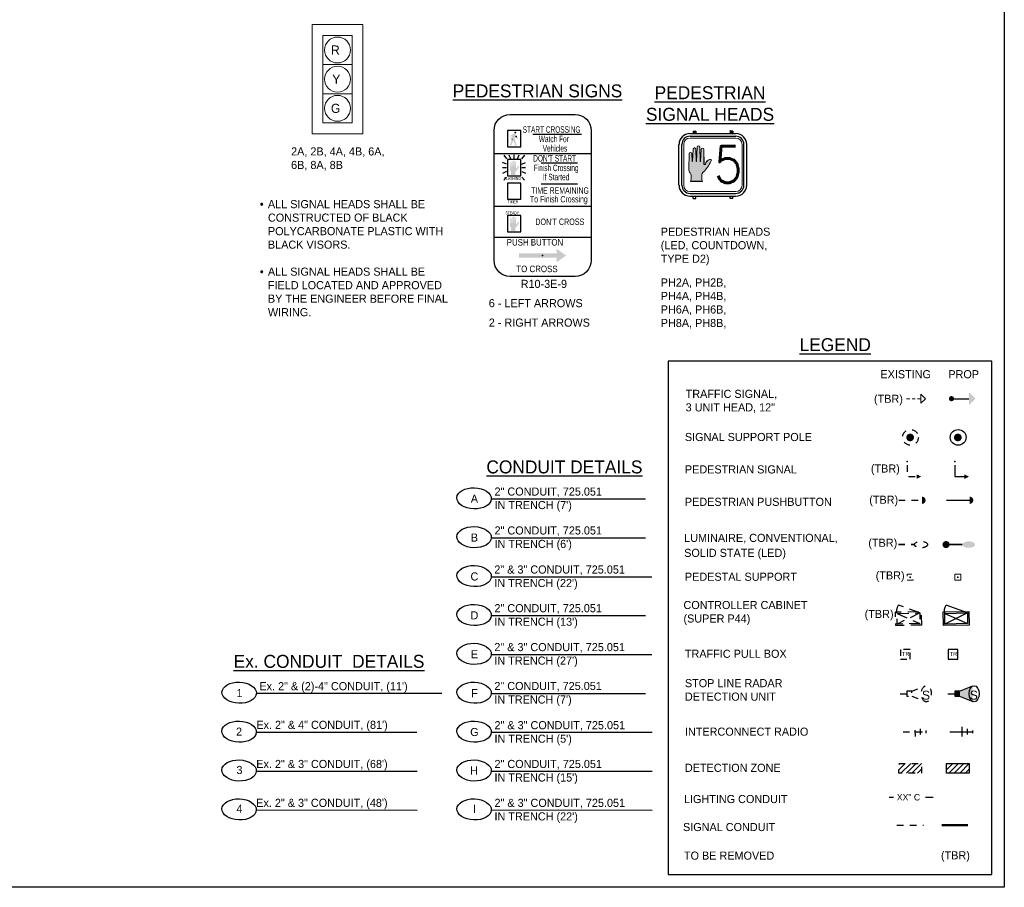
# Model space of a CAD drawing. Header units: feet. Extents: x -492 to 323056, y -198 to 581286.
# Tile 2 of 29: x 47 to 63, y -138 to -125. Entities that reach past the tile are written whole.
import ezdxf
from ezdxf.enums import TextEntityAlignment as Align

# ---------------------------------------------------------------- set-up
doc = ezdxf.new("R2010")
doc.units = ezdxf.units.FT
doc.header["$MEASUREMENT"] = 0
for name, pattern in [('conduitpr', [0]), ('F', [0.15, 0.1, -0.05]), ('OhDOT_USTN2', [0.11, 0.069, -0.041]), ('OhDOT_USTN3', [0.22, 0.165, -0.055]), ('OhDOT_USTN5', [0.11, 0.055, -0.055])]:
    doc.linetypes.add(name, pattern=pattern)
doc.layers.add('COLUMNS', color=6, linetype='Continuous', plot=False)
for name, color, linetype in [('LT_P_Luminaires', 2, 'Continuous'), ('LT_X_Luminaires', 2, 'Continuous'), ('SG_P_Detection', 24, 'Continuous'), ('SG_P_Heads', 2, 'Continuous'), ('SG_P_Interconnect_Cable', 7, 'interconnectpr'), ('SG_P_Poles', 4, 'Continuous'), ('SG_P_PullBox', 1, 'Continuous'), ('SG_X_Conduit', 232, 'OhDOT_USTN5'), ('SG_X_Controllers', 230, 'OhDOT_USTN3'), ('SG_X_Detection', 24, 'OhDOT_USTN2'), ('SG_X_Heads', 230, 'Continuous'), ('SG_X_Interconnect_Cable', 7, 'interconnectex'), ('SG_X_Poles', 230, 'Continuous'), ('SG_X_PullBox', 230, 'Continuous'), ('SH_Data', 7, 'Continuous'), ('ST_Details', 4, 'Continuous'), ('TEXT', 7, 'Continuous'), ('TEXT-DED', 10, 'Continuous')]:
    doc.layers.add(name, color=color, linetype=linetype)
doc.layers.add('SG_P_Heads (Construction)', color=2, linetype='Continuous', lineweight=13)
doc.styles.add('Font 70-Title', font='STANDARD.shx', dxfattribs={"height": 0.2})
doc.styles.add('Slanted', font='font31.shx', dxfattribs={"height": 0.14})
doc.styles.add('Slanted-Normal', font='font31.shx', dxfattribs={"height": 0.14})
doc.styles.add('Slanted-Normal LS 0.50', font='ISO_FONTRIGHT.shx', dxfattribs={"height": 0.14})
doc.styles.get("Standard").update_dxf_attribs({"font": 'font31.shx'})
doc.styles.add('Straight-Normal', font='font30.shx', dxfattribs={"height": 0.14})
doc.styles.add('Style-ISO_FONTLEFT', font='ISO_FONTLEFT.shx')
doc.linetypes.add('interconnectex', pattern='A,0.1,-0.15,0.1,-0.15,0.1,-0.05,["TR",Straight-Normal,S=1,R=0,X=0,Y=-0.06],-0.25,0.1,-0.15,0.1,-0.15', length=1.4)
doc.linetypes.add('interconnectpr', pattern='A,1.95,-0.05,["TR",Slanted,S=1,R=0,X=0,Y=-0.06],-0.25,1.95', length=4.2)

# ---------------------------------------------------------------- blocks, each defined once
blk = doc.blocks.new('HAND')
at = {"color": 4, "linetype": 'Continuous', "lineweight": 0, "flags": 128}
blk.add_lwpolyline([(0.0327, -0.0008), (-0.0313, -0.0008), (-0.0313, -0.0008, 0.132671), (-0.0271, 0.0154), (-0.0271, 0.0154), (-0.0271, 0.0308), (-0.0271, 0.0308, 0.167102), (-0.032, 0.0432), (-0.032, 0.0432, -0.191036), (-0.0387, 0.0626), (-0.0387, 0.0626), (-0.0372, 0.143), (-0.0372, 0.143, -1), (-0.0227, 0.143), (-0.0227, 0.143), (-0.0215, 0.105), (-0.0215, 0.105, 1.105459), (-0.0196, 0.1047), (-0.0197, 0.1045), (-0.0167, 0.1665), (-0.0167, 0.1665, -1), (-0.0022, 0.1665), (-0.0022, 0.1665), (-0.0014, 0.105), (-0.0014, 0.105, 1.105459), (0.0005, 0.1047), (0.0004, 0.1045), (0.004, 0.1776), (0.004, 0.1776, -1), (0.0186, 0.1776), (0.0186, 0.1776), (0.0199, 0.105), (0.0199, 0.105, 1.105459), (0.0218, 0.1047), (0.0218, 0.1045), (0.0247, 0.1659), (0.0247, 0.1659, -1), (0.0392, 0.1659), (0.0392, 0.1659), (0.0402, 0.0888), (0.0402, 0.0888, 0.624418), (0.0477, 0.089), (0.0477, 0.089, -0.280315), (0.0689, 0.113, -0.24028), (0.0796, 0.1117, -0.08382), (0.0424, 0.0526, 0.10317), (0.0284, 0.0364), (0.0284, 0.0364), (0.0284, 0.0154), (0.0284, 0.0154, 0.132671), (0.0327, -0.0008), (0.0327, -0.0008)], format="xyb", close=True, dxfattribs=at)
blk = doc.blocks.new('*U1059')
at = {"layer": 'SH_Data'}
h = blk.add_hatch(color=256, dxfattribs=at)
edge = h.paths.add_edge_path()
edge.add_arc((-0.194, 0.051), 0.00278, 167.1401, 347.1404, ccw=False)
edge.add_line((-0.197, 0.051), (-0.201, 0.265))
edge.add_arc((-0.222, 0.265), 0.0214, 0, 180)
edge.add_line((-0.244, 0.265), (-0.254, 0.051))
edge.add_line((-0.254, 0.051), (-0.254, 0.051))
edge.add_arc((-0.257, 0.051), 0.00278, 351.0096, 358.6099, ccw=False)
edge.add_line((-0.254, 0.05), (-0.254, 0.05))
edge.add_line((-0.254, 0.05), (-0.254, 0.05))
edge.add_arc((-0.257, 0.051), 0.00278, 167.1401, 346.5951, ccw=False)
edge.add_line((-0.26, 0.051), (-0.262, 0.233))
edge.add_line((-0.262, 0.233), (-0.262, 0.233))
edge.add_arc((-0.283, 0.233), 0.0214, 360, 540)
edge.add_line((-0.305, 0.233), (-0.314, 0.051))
edge.add_line((-0.314, 0.051), (-0.314, 0.051))
edge.add_arc((-0.316, 0.051), 0.00278, 347.3062, 358.6099, ccw=False)
edge.add_line((-0.314, 0.05), (-0.314, 0.05))
edge.add_line((-0.314, 0.05), (-0.314, 0.05))
edge.add_arc((-0.316, 0.051), 0.00278, 167.1401, 346.8691, ccw=False)
edge.add_line((-0.319, 0.051), (-0.323, 0.164))
edge.add_line((-0.323, 0.164), (-0.323, 0.164))
edge.add_arc((-0.344, 0.164), 0.0214, 360, 540)
edge.add_line((-0.365, 0.164), (-0.37, -0.074))
edge.add_arc((-0.288, -0.077), 0.082, 177.3964, 220.6574)
edge.add_line((-0.35, -0.131), (-0.35, -0.131))
edge.add_arc((-0.396, -0.17), 0.0604, 2.7749, 40.7212, ccw=False)
edge.add_line((-0.335, -0.167), (-0.335, -0.213))
edge.add_arc((-0.43, -0.213), 0.0949, -29.7113, 0.5181, ccw=False)
edge.add_line((-0.348, -0.26), (-0.159, -0.26))
edge.add_arc((-0.077, -0.213), 0.0949, 179.4819, 209.7113, ccw=False)
edge.add_line((-0.172, -0.213), (-0.172, -0.151))
edge.add_arc((-0.037, -0.225), 0.154, 127.5194, 151.0809, ccw=False)
edge.add_arc((-0.592, 0.309), 0.618, 318.2058, 337.3712)
edge.add_arc((-0.041, 0.042), 0.0351, 56.229, 110.2726)
edge.add_arc((-0.026, -0.012), 0.0908, 107.2466, 169.8826)
edge.add_line((-0.115, 0.004), (-0.115, 0.004))
edge.add_arc((-0.126, 0.009), 0.0122, 208.0703, 335.996, ccw=False)
edge.add_line((-0.137, 0.004), (-0.14, 0.231))
edge.add_arc((-0.161, 0.231), 0.0214, 0, 180)
edge.add_line((-0.183, 0.231), (-0.191, 0.051))
edge.add_line((-0.191, 0.051), (-0.191, 0.051))
edge.add_arc((-0.194, 0.051), 0.00278, 349.4624, 358.6099, ccw=False)
edge.add_line((-0.191, 0.05), (-0.191, 0.05))
edge.add_line((-0.191, 0.05), (-0.191, 0.05))
for p, q in [((-0.355, 0.477), (-0.307, 0.477)), ((-0.294, 0.49), (-0.311, 0.474)), ((-0.311, 0.474), (-0.309, 0.472)), ((-0.292, 0.488), (-0.309, 0.472)), ((-0.306, 0.515), (-0.306, 0.478)), ((-0.306, 0.515), (-0.269, 0.515)), ((-0.304, 0.477), (0.303, 0.477)), ((-0.28, 0.504), (-0.264, 0.521)), ((-0.278, 0.502), (-0.262, 0.519)), ((-0.266, 0.514), (-0.266, 0.477)), ((-0.262, 0.519), (-0.264, 0.521)), ((0.264, 0.521), (0.262, 0.519)), ((0.278, 0.502), (0.262, 0.519)), ((0.28, 0.504), (0.264, 0.521)), ((0.266, 0.514), (0.266, 0.477)), ((0.306, 0.515), (0.269, 0.515)), ((0.292, 0.488), (0.309, 0.472)), ((0.294, 0.49), (0.311, 0.474)), ((0.306, 0.515), (0.306, 0.478)), ((0.307, 0.477), (0.355, 0.477)), ((0.311, 0.474), (0.309, 0.472)), ((-0.524, -0.32), (-0.524, 0.309)), ((-0.478, -0.32), (-0.478, 0.309)), ((-0.352, 0.435), (0.352, 0.435)), ((0.478, -0.32), (0.478, 0.309)), ((0.524, -0.32), (0.524, 0.309)), ((-0.352, -0.446), (0.352, -0.446)), ((-0.355, -0.488), (0.355, -0.488)), ((-0.306, -0.526), (-0.306, -0.488)), ((-0.306, -0.526), (-0.266, -0.526)), ((-0.266, -0.526), (-0.266, -0.488)), ((0.266, -0.526), (0.266, -0.488)), ((0.306, -0.526), (0.266, -0.526)), ((0.306, -0.526), (0.306, -0.488))]:
    blk.add_line(p, q, dxfattribs=at)
at = {"layer": 'SH_Data', "lineweight": 0}
for p, q in [((-0.451, 0.012), (-0.451, 0.309)), ((-0.352, 0.408), (0.352, 0.408)), ((0.451, 0.012), (0.451, 0.309)), ((-0.451, -0.32), (-0.451, 0.012)), ((0.451, -0.32), (0.451, 0.012)), ((-0.352, -0.419), (0.352, -0.419))]:
    blk.add_line(p, q, dxfattribs=at)
at = {"layer": 'SH_Data', "lineweight": 0, "flags": 128}
blk.add_lwpolyline([(-0.191, 0.05, -1.000003), (-0.197, 0.051), (-0.201, 0.265, 1), (-0.244, 0.265), (-0.254, 0.051), (-0.254, 0.051, -0.033175), (-0.254, 0.05), (-0.254, 0.05), (-0.254, 0.05, -0.995255), (-0.26, 0.051), (-0.262, 0.233), (-0.262, 0.233, 1), (-0.305, 0.233), (-0.314, 0.051), (-0.314, 0.051, -0.049362), (-0.314, 0.05), (-0.314, 0.05), (-0.314, 0.05, -0.997638), (-0.319, 0.051), (-0.323, 0.164), (-0.323, 0.164, 1), (-0.365, 0.164), (-0.37, -0.074, 0.191036), (-0.35, -0.131), (-0.35, -0.131, -0.167102), (-0.335, -0.167), (-0.335, -0.213, -0.132671), (-0.348, -0.26), (-0.159, -0.26, -0.132671), (-0.172, -0.213), (-0.172, -0.151, -0.10317), (-0.131, -0.103, 0.08382), (-0.021, 0.071, 0.24028), (-0.053, 0.075, 0.280315), (-0.115, 0.004), (-0.115, 0.004, -0.624418), (-0.137, 0.004), (-0.14, 0.231, 1), (-0.183, 0.231), (-0.191, 0.051), (-0.191, 0.051, -0.039935), (-0.191, 0.05), (-0.191, 0.05), (-0.191, 0.05)], format="xyb", close=True, dxfattribs=at)
at = {"layer": 'SH_Data'}
for centre in [(-0.286, 0.496), (0.286, 0.496)]:
    blk.add_circle(centre, 0.0102, dxfattribs=at)
for centre, radius, start, end in [((-0.355, 0.309), 0.168, 90, 180), ((0.355, 0.309), 0.168, 360, 90), ((-0.352, 0.309), 0.126, 90, 180), ((0.352, 0.309), 0.126, 360, 90), ((-0.355, -0.32), 0.168, 180, 270), ((-0.352, -0.32), 0.126, 180, 270), ((0.352, -0.32), 0.126, 270, 360), ((0.355, -0.32), 0.168, 270, 360)]:
    blk.add_arc(centre, radius, start, end, dxfattribs=at)
at = {"layer": 'SH_Data', "lineweight": 0}
for centre, start, end in [((-0.352, 0.309), 90, 180), ((0.352, 0.309), 360, 90), ((-0.352, -0.32), 180, 270), ((0.352, -0.32), 270, 360)]:
    blk.add_arc(centre, 0.0989, start, end, dxfattribs=at)
at = {"layer": 'SH_Data', "color": 4, "linetype": 'Continuous', "lineweight": 0, "ltscale": 0.075, "xscale": 2.947582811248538, "yscale": 2.947582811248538, "zscale": 5.895165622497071, "rotation": 359.9999999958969}
blk.add_blockref('HAND', (-0.256, -0.258), dxfattribs=at)
at = {"layer": 'SH_Data', "style": 'Font 70-Title'}
blk.add_text('5', height=0.562, dxfattribs=at).set_placement((0.017, 0.281), align=Align.TOP_LEFT)
blk = doc.blocks.new('*U1057')
at = {"layer": 'SH_Data', "lineweight": 13, "flags": 128}
for points in [[(-0.392, -0.842), (-0.392, 0.842), (0.392, 0.842), (0.392, -0.842), (-0.392, -0.842)], [(-0.225, 0.675), (0.225, 0.675), (0.225, 0.225), (-0.225, 0.225), (-0.225, 0.675)], [(-0.225, 0.225), (0.225, 0.225), (0.225, -0.225), (-0.225, -0.225), (-0.225, 0.225)], [(-0.225, -0.225), (0.225, -0.225), (0.225, -0.675), (-0.225, -0.675), (-0.225, -0.225)]]:
    blk.add_lwpolyline(points, close=True, dxfattribs=at)
at = {"layer": 'SH_Data', "lineweight": 13}
for centre in [(0, 0.45), (0, 0), (0, -0.45)]:
    blk.add_circle(centre, 0.2, dxfattribs=at)
at = {"layer": 'SH_Data', "lineweight": 13, "style": 'Slanted-Normal LS 0.50'}
for s, p in [('R', (-0.034, 0.45)), ('Y', (-0.02, 0)), ('G', (-0.03, -0.45))]:
    blk.add_text(s, height=0.14, dxfattribs=at).set_placement(p, align=Align.MIDDLE_CENTER)
blk = doc.blocks.new('SPEDP')
at = {"layer": 'SG_P_Poles', "linetype": 'Continuous', "lineweight": 0}
h = blk.add_hatch(color=7, dxfattribs=at)
edge = h.paths.add_edge_path()
edge.add_arc((0, 0), 0.015, 0, 360)
at = {"layer": 'SG_P_Poles', "color": 7, "linetype": 'Continuous', "lineweight": 13, "flags": 128}
blk.add_lwpolyline([(-0.045, -0.045), (0.045, -0.045), (0.045, 0.045), (-0.045, 0.045), (-0.045, -0.045)], close=True, dxfattribs=at)
blk = doc.blocks.new('SG_DET_SB_RADARP')
at = {"layer": 'SG_P_Detection'}
h = blk.add_hatch(color=256, dxfattribs=at)
edge = h.paths.add_edge_path()
edge.add_line((0.243, 0.12), (0.037, 0.037))
edge.add_line((0.037, 0.037), (0.037, -0.038))
edge.add_line((0.037, -0.038), (0.243, -0.12))
edge.add_ellipse((0.262, 0), major_axis=(0, -0.124), ratio=0.621318, start_angle=194.0157, end_angle=345.9652, ccw=False)
for p, q in [((-0.144, 0), (-0.038, 0)), ((0.037, 0.037), (0.243, 0.12)), ((0.037, -0.038), (0.243, -0.12))]:
    blk.add_line(p, q, dxfattribs=at)
at = {"layer": 'SG_P_Detection', "flags": 128}
blk.add_lwpolyline([(-0.038, 0.037), (-0.038, -0.038), (0.037, -0.038), (0.037, 0.037), (-0.038, 0.037)], close=True, dxfattribs=at)
at = {"layer": 'SG_P_Detection'}
blk.add_ellipse((0.262, 0), major_axis=(0, -0.124), ratio=0.621318, dxfattribs=at)
at = {"layer": 'SG_P_Detection', "extrusion": (0, 0, -1)}
blk.add_solid([(0.037, 0.037), (0.037, -0.038), (-0.038, 0.037), (-0.038, -0.038)], dxfattribs=at)
at = {"layer": 'SG_P_Detection', "insert": (0.257, -0.023), "char_height": 0.14, "attachment_point": 5, "line_spacing_factor": 0.6, "style": 'Slanted-Normal LS 0.50'}
blk.add_mtext('\\FISO_FONTLEFT;S', dxfattribs=at)
blk = doc.blocks.new('SHSWP')
at = {"layer": 'ST_Details'}
h = blk.add_hatch(color=1, dxfattribs=at)
edge = h.paths.add_edge_path()
edge.add_arc((0, 0), 0.04, 0, 360)
at = {"layer": 'ST_Details', "color": 1}
blk.add_line((0.04, 0), (0.27, 0), dxfattribs=at)
at = {"layer": 'ST_Details', "color": 1, "extrusion": (0, 0, -1)}
blk.add_solid([(-0.27, 0.1), (-0.37, 0), (-0.27, -0.1)], dxfattribs=at)
blk = doc.blocks.new('PEDPBP')
at = {"layer": 'ST_Details'}
blk.add_hatch(color=1, dxfattribs=at).paths.add_polyline_path([(0.18, 0.028), (0.18, -0.028, 0.999997)])
at = {"layer": 'ST_Details', "color": 1}
blk.add_line((0, 0), (0.18, 0), dxfattribs=at)
blk = doc.blocks.new('PED1P')
at = {"layer": 'SG_P_Heads (Construction)', "color": 2, "linetype": 'Continuous', "lineweight": 30}
blk.add_point((0, 0), dxfattribs=at)
at = {"layer": 'ST_Details', "color": 1, "flags": 128}
blk.add_lwpolyline([(0.06, 0), (0.235, 0), (0.235, -0.15)], dxfattribs=at)
at = {"layer": 'ST_Details', "color": 1, "extrusion": (0, 0, -1)}
blk.add_solid([(-0.27, -0.15), (-0.2, -0.15), (-0.235, -0.22)], dxfattribs=at)
blk = doc.blocks.new('CSMP')
at = {"layer": 'LT_P_Luminaires', "linetype": 'Continuous', "lineweight": 0}
h = blk.add_hatch(color=1, dxfattribs=at)
edge = h.paths.add_edge_path()
edge.add_arc((0, 0), 0.055, 0, 360)
at = {"layer": 'LT_P_Luminaires', "lineweight": 35}
h = blk.add_hatch(color=1, dxfattribs=at)
edge = h.paths.add_edge_path()
edge.add_ellipse((0.35, 0), major_axis=(0.1, 0), ratio=0.5, start_angle=0, end_angle=360)
at = {"layer": 'LT_P_Luminaires', "color": 1, "lineweight": 35}
blk.add_line((0, 0), (0.25, 0), dxfattribs=at)
blk = doc.blocks.new('TPB_24 IN')
at = {"layer": 'SG_P_PullBox'}
blk.add_lwpolyline([(1.5, 1.5), (-1.5, 1.5), (-1.5, -1.5), (1.5, -1.5)], close=True, dxfattribs=at)
at = {"layer": 'SG_P_PullBox', "insert": (-1.02, 0.73), "char_height": 1.25, "attachment_point": 1}
blk.add_mtext_dynamic_manual_height_columns('TR', width=2.5032, gutter_width=12.5, heights=[0], dxfattribs=at)
blk = doc.blocks.new('TSH')
at = {"linetype": 'Continuous', "lineweight": 0}
for p, q in [((0, 0), (1.02, 0)), ((1.74, 0), (2.76, 0)), ((3.48, 0), (4.5, 0))]:
    blk.add_line(p, q, dxfattribs=at)
at = {"linetype": 'Continuous', "lineweight": 0, "flags": 128}
blk.add_lwpolyline([(4.5, 1.35), (5.85, 0), (4.5, -1.35)], close=True, dxfattribs=at)
blk = doc.blocks.new('SG_SSRADIO_P')
at = {"layer": 'SG_P_Interconnect_Cable', "linetype": 'Continuous', "lineweight": 30}
for p, q in [((0, 0), (0.35, 0)), ((0.19, -0.075), (0.19, 0.075)), ((0.27, -0.045), (0.27, 0.045)), ((0.35, 0.02), (0.35, -0.02))]:
    blk.add_line(p, q, dxfattribs=at)

msp = doc.modelspace()

# ---------------------------------------------------------------- hatches: boundary and pattern name
at = {"layer": 'SG_X_Detection'}
h = msp.add_hatch(dxfattribs=at)
h.set_pattern_fill('HATCH', color=256, style=0, pattern_type=2)
h.set_pattern_definition([(45, (61.149505, -136.160325), (-0.042426, 0.042426), [])])
h.paths.add_polyline_path([(60.88322, -136.15791), (61.23322, -136.15791), (61.23322, -136.30791), (60.88322, -136.30791)])
at = {"layer": 'SG_X_Heads', "linetype": 'F'}
msp.add_hatch(color=256, dxfattribs=at).paths.add_polyline_path([(61.2412, -132.04204), (61.2412, -132.15404, 0.99999663)])
at = {"layer": 'SG_X_Poles', "linetype": 'F'}
h = msp.add_hatch(color=256, dxfattribs=at)
edge = h.paths.add_edge_path()
edge.add_arc((61.05822, -131.12929), 0.06, 0, 360)
at = {"layer": 'SG_X_Poles', "linetype": 'F', "lineweight": 0}
h = msp.add_hatch(color=256, dxfattribs=at)
edge = h.paths.add_edge_path()
edge.add_arc((61.05822, -133.285), 0.015, 0, 360)
at = {"layer": 'TEXT'}
h = msp.add_hatch(color=1, dxfattribs=at)
edge = h.paths.add_edge_path()
edge.add_spline(control_points=[(54.96081, -126.44385), (54.96031, -126.44385), (54.95681, -126.44285), (54.95215, -126.44285), (54.94931, -126.44285), (54.94581, -126.44302), (54.93765, -126.44752), (54.91198, -126.45902), (54.89565, -126.46585)], knot_values=[0, 0, 0, 0, 0.00230585, 0.16102215, 0.18158783, 0.19930193, 0.21076464, 1, 1, 1, 1], degree=3, periodic=0)
edge.add_line((54.89565, -126.46585), (54.89181, -126.51868))
edge.add_line((54.89181, -126.51868), (54.90381, -126.51768))
edge.add_line((54.90381, -126.51768), (54.90998, -126.47335))
edge.add_line((54.90998, -126.47335), (54.92331, -126.47268))
edge.add_line((54.92331, -126.47268), (54.91548, -126.49735))
edge.add_line((54.91548, -126.49735), (54.92331, -126.47268))
edge.add_spline(control_points=[(54.92331, -126.47268), (54.92031, -126.48135), (54.91765, -126.49018), (54.91448, -126.50202), (54.91265, -126.51035), (54.91148, -126.51868), (54.91381, -126.52318), (54.91548, -126.52618)], knot_values=[0, 0, 0, 0, 0.48272467, 0.51443918, 0.7448632, 0.89262009, 1, 1, 1, 1], degree=3, periodic=0)
edge.add_line((54.91548, -126.52618), (54.91715, -126.52835))
edge.add_line((54.91715, -126.52835), (54.88581, -126.62152))
edge.add_line((54.88581, -126.62152), (54.90115, -126.63335))
edge.add_line((54.90115, -126.63335), (54.93681, -126.55252))
edge.add_line((54.93681, -126.55252), (54.95031, -126.56902))
edge.add_line((54.95031, -126.56902), (54.96781, -126.63185))
edge.add_line((54.96781, -126.63185), (54.98665, -126.62268))
edge.add_line((54.98665, -126.62268), (54.97148, -126.55618))
edge.add_line((54.97148, -126.55618), (54.96081, -126.53252))
edge.add_line((54.96081, -126.53252), (54.95248, -126.51568))
edge.add_line((54.95248, -126.51568), (54.96381, -126.49185))
edge.add_line((54.96381, -126.49185), (54.97248, -126.50635))
edge.add_line((54.97248, -126.50635), (55.00731, -126.52318))
edge.add_line((55.00731, -126.52318), (55.01515, -126.51302))
edge.add_line((55.01515, -126.51302), (54.97915, -126.48535))
edge.add_spline(control_points=[(54.97915, -126.48535), (54.97781, -126.47452), (54.97315, -126.46402), (54.96898, -126.45168), (54.96265, -126.44535), (54.96081, -126.44385)], knot_values=[0, 0, 0, 0, 0.42192815, 0.80472819, 1, 1, 1, 1], degree=3, periodic=0)
h = msp.add_hatch(color=1, dxfattribs=at)
edge = h.paths.add_edge_path()
edge.add_arc((54.96816, -126.42538), 0.01552, 0, 360)
for points in [[(54.97198, -127.07843), (54.89848, -127.07843), (54.89799, -127.07812, 0.17293117), (54.90309, -127.06894), (54.90315, -127.0691), (54.90309, -127.03254, 0.18976228), (54.89471, -127.01683, -0.26555879), (54.88732, -127.0014), (54.88765, -127.0016), (54.89031, -126.89227), (54.89003, -126.89217, -0.73643285), (54.90408, -126.89217), (54.90415, -126.89227), (54.90715, -126.9496), (54.91198, -126.9496), (54.91431, -126.87293), (54.91395, -126.87281, -0.87352146), (54.92856, -126.87268), (54.92881, -126.87293), (54.92931, -126.9496), (54.93415, -126.9496), (54.93681, -126.86227), (54.93685, -126.86212, -0.78096096), (54.9525, -126.8619), (54.95281, -126.86177), (54.95365, -126.9496), (54.95915, -126.9496), (54.96031, -126.8731), (54.96009, -126.87307, -0.91038384), (54.97455, -126.87252), (54.97448, -126.8726), (54.97848, -126.97543), (54.97845, -126.97535, 0.64965847), (54.9872, -126.97559), (54.98748, -126.97593), (55.00531, -126.94827), (55.00492, -126.94833, -0.28150708), (55.02147, -126.93945, -0.06284304), (55.03066, -126.94047), (55.03081, -126.94077), (55.01631, -126.9701), (55.00481, -126.9906), (55.00468, -126.99063, -0.10372046), (54.9867, -127.01177, 0.20073413), (54.96682, -127.03535), (54.96698, -127.0351), (54.96698, -127.06693), (54.96682, -127.06675, 0.19502145), (54.97172, -127.07812)], [(54.97198, -127.94177), (54.89848, -127.94177), (54.89799, -127.94146, 0.17293117), (54.90309, -127.93227), (54.90315, -127.93243), (54.90309, -127.89588, 0.18976228), (54.89471, -127.88017, -0.26555879), (54.88732, -127.86474), (54.88765, -127.86493), (54.89031, -127.7556), (54.89003, -127.7555, -0.73643285), (54.90408, -127.7555), (54.90415, -127.7556), (54.90715, -127.81293), (54.91198, -127.81293), (54.91431, -127.73627), (54.91395, -127.73615, -0.87352146), (54.92856, -127.73602), (54.92881, -127.73627), (54.92931, -127.81293), (54.93415, -127.81293), (54.93681, -127.7256), (54.93685, -127.72545, -0.78096096), (54.9525, -127.72523), (54.95281, -127.7251), (54.95365, -127.81293), (54.95915, -127.81293), (54.96031, -127.73643), (54.96009, -127.7364, -0.91038384), (54.97455, -127.73585), (54.97448, -127.73593), (54.97848, -127.83877), (54.97845, -127.83869, 0.64965847), (54.9872, -127.83892), (54.98748, -127.83927), (55.00531, -127.8116), (55.00492, -127.81166, -0.28150708), (55.02147, -127.80279, -0.06284304), (55.03066, -127.80381), (55.03081, -127.8041), (55.01631, -127.83343), (55.00481, -127.85393), (55.00468, -127.85396, -0.10372046), (54.9867, -127.87511, 0.20073413), (54.96682, -127.89868), (54.96698, -127.89843), (54.96698, -127.93027), (54.96682, -127.93008, 0.19502145), (54.97172, -127.94146)]]:
    msp.add_hatch(color=1, dxfattribs=at).paths.add_polyline_path(points, is_closed=False)
msp.add_hatch(color=1, dxfattribs=at).paths.add_polyline_path([(55.61213, -128.28744), (55.02619, -128.28744), (55.02619, -128.35776), (55.61213, -128.35776), (55.61267, -128.35776), (55.59909, -128.40048, 0.71802418), (55.62, -128.41583), (55.75275, -128.3226), (55.62, -128.22937, 0.71802424), (55.59909, -128.24472), (55.61267, -128.28744)])
at = {"layer": 'TEXT-DED'}
h = msp.add_hatch(color=256, dxfattribs=at)
edge = h.paths.add_edge_path()
edge.add_arc((61.79385, -131.12929), 0.06, 0, 360)
h = msp.add_hatch(dxfattribs=at)
h.set_pattern_fill('HATCH', color=256, style=0, pattern_type=2)
h.set_pattern_definition([(45, (61.88514, -136.160325), (-0.042426, 0.042426), [])])
h.paths.add_polyline_path([(61.61885, -136.15791), (61.96885, -136.15791), (61.96885, -136.30791), (61.61885, -136.30791)])

# ---------------------------------------------------------------- linework, layer by layer
at = {"layer": 'COLUMNS', "color": 4}
msp.add_lwpolyline([(32.13569, -138.06895), (32.13569, -117.31895), (62.51069, -117.31895), (62.51069, -138.06895)], close=True, dxfattribs=at)
at = {"layer": 'LT_X_Luminaires', "linetype": 'F', "lineweight": 35}
msp.add_line((60.8761, -132.78182), (61.1261, -132.78182), dxfattribs=at)
at = {"layer": 'LT_X_Luminaires', "linetype": 'F'}
msp.add_ellipse((61.22607, -132.78182), major_axis=(0.1, 0), ratio=0.5, dxfattribs=at)
at = {"layer": 'SG_P_Poles', "flags": 128}
msp.add_lwpolyline([(61.59123, -133.84383, -0.17609904), (61.61294, -133.71488)], format="xyb", dxfattribs=at)
for points in [[(61.94113, -133.83643), (61.61294, -133.71488)], [(61.59123, -133.84383), (61.94461, -134.00077)], [(61.94113, -133.83643), (61.5947, -134.00817)]]:
    msp.add_lwpolyline(points, dxfattribs=at)
for points in [[(61.96801, -134.02321), (61.57227, -134.03157), (61.56782, -133.82139), (61.96357, -133.81303)], [(61.94461, -134.00077), (61.5947, -134.00817), (61.59123, -133.84383), (61.94113, -133.83643)]]:
    msp.add_lwpolyline(points, close=True, dxfattribs=at)
at = {"layer": 'SG_X_Conduit', "linetype": 'Continuous', "flags": 128}
msp.add_lwpolyline([(60.73613, -136.67849), (61.41404, -136.67849)], dxfattribs=at)
at = {"layer": 'SG_X_Conduit', "flags": 128}
msp.add_lwpolyline([(60.85512, -137.11046), (61.26451, -137.11046)], dxfattribs=at)
at = {"layer": 'SG_X_Controllers', "flags": 128}
msp.add_lwpolyline([(60.8556, -133.84383, -0.17609904), (60.8773, -133.71488)], format="xyb", dxfattribs=at)
for points in [[(61.2055, -133.83643), (60.8773, -133.71488)], [(60.8556, -133.84383), (61.20897, -134.00077)], [(61.2055, -133.83643), (60.85907, -134.00817)]]:
    msp.add_lwpolyline(points, dxfattribs=at)
for points in [[(61.23238, -134.02321), (60.83663, -134.03157), (60.83219, -133.82139), (61.22794, -133.81303)], [(61.20897, -134.00077), (60.85907, -134.00817), (60.8556, -133.84383), (61.2055, -133.83643)]]:
    msp.add_lwpolyline(points, close=True, dxfattribs=at)
at = {"layer": 'SG_X_Detection'}
for p, q in [((61.08438, -135.04514), (61.2895, -134.96284)), ((60.90397, -135.0825), (61.00965, -135.0825)), ((61.08438, -135.11987), (61.28936, -135.20245))]:
    msp.add_line(p, q, dxfattribs=at)
at = {"layer": 'SG_X_Detection', "flags": 128}
for points in [[(61.00965, -135.04514), (61.00965, -135.11987), (61.08438, -135.11987), (61.08438, -135.04514), (61.00965, -135.04514)], [(60.88322, -136.15791), (61.23322, -136.15791), (61.23322, -136.30791), (60.88322, -136.30791), (60.88322, -136.15791)]]:
    msp.add_lwpolyline(points, close=True, dxfattribs=at)
at = {"layer": 'SG_X_Detection'}
msp.add_ellipse((61.30802, -135.08266), major_axis=(-0.00006, -0.12348), ratio=0.62131844, dxfattribs=at)
at = {"layer": 'SG_X_Heads', "linetype": 'F'}
msp.add_line((60.8812, -132.09804), (61.2412, -132.09804), dxfattribs=at)
at = {"layer": 'SG_X_Heads', "linetype": 'F', "extrusion": (0, 0, -1), "flags": 128}
msp.add_lwpolyline([(-61.00986, -131.55799), (-61.00986, -131.73299), (-61.15986, -131.73299)], dxfattribs=at)
at = {"layer": 'SG_X_Heads', "linetype": 'F', "lineweight": 30, "extrusion": (0, 0, -1)}
msp.add_point((61.00986, -131.49799), dxfattribs=at)
at = {"layer": 'SG_X_Heads', "linetype": 'F'}
msp.add_solid([(61.15986, -131.76799), (61.15986, -131.69799), (61.22986, -131.73299)], dxfattribs=at)
at = {"layer": 'SG_X_Interconnect_Cable', "linetype": 'F', "lineweight": 30}
for p, q in [((61.13849, -135.7444), (61.13766, -135.5944)), ((61.21832, -135.71396), (61.21782, -135.62396)), ((60.94807, -135.67045), (61.29807, -135.66852)), ((61.29796, -135.64852), (61.29818, -135.68852))]:
    msp.add_line(p, q, dxfattribs=at)
at = {"layer": 'SG_X_Poles', "linetype": 'F', "lineweight": 13, "flags": 128}
msp.add_lwpolyline([(61.01322, -133.33), (61.10322, -133.33), (61.10322, -133.24), (61.01322, -133.24), (61.01322, -133.33)], close=True, dxfattribs=at)
at = {"layer": 'SG_X_Poles', "linetype": 'F'}
msp.add_circle((61.06337, -131.12804), 0.12143, dxfattribs=at)
at = {"layer": 'SG_X_PullBox', "linetype": 'F'}
msp.add_lwpolyline([(61.05824, -134.39823), (60.90824, -134.39818), (60.9082, -134.54818), (61.0582, -134.54823)], close=True, dxfattribs=at)
at = {"layer": 'SH_Data', "flags": 128}
msp.add_lwpolyline([(62.31711, -129.95169), (57.32745, -129.95169), (57.32745, -137.87269), (62.31711, -137.87269)], close=True, dxfattribs=at)
at = {"layer": 'TEXT', "color": 1}
for p, q in [((55.23737, -126.44885), (55.98918, -126.44885)), ((54.91548, -126.52618), (54.91715, -126.52835)), ((54.63947, -126.74968), (56.13947, -126.74968)), ((54.79098, -126.7766), (54.83381, -126.82843)), ((54.86965, -126.76893), (54.89348, -126.82843)), ((54.94948, -126.82843), (54.94948, -126.76893)), ((55.00348, -126.82843), (55.02631, -126.76893)), ((55.10815, -126.7766), (55.06531, -126.82843)), ((54.83115, -126.91277), (54.77165, -126.88493)), ((55.06781, -126.9141), (55.12731, -126.88677)), ((55.36581, -126.89285), (55.92702, -126.89285)), ((54.83115, -126.96843), (54.77165, -126.96843)), ((54.83115, -127.0266), (54.77165, -127.05593)), ((54.83115, -127.1116), (54.79081, -127.16027)), ((55.12731, -126.96843), (55.06781, -126.96843)), ((55.06781, -127.02393), (55.12731, -127.05193)), ((55.06781, -127.1116), (55.10815, -127.16027)), ((55.36581, -127.21833), (55.92702, -127.21833)), ((54.63947, -127.56218), (56.13947, -127.56218)), ((54.63947, -128.04135), (56.13947, -128.04135))]:
    msp.add_line(p, q, dxfattribs=at)
msp.add_lwpolyline([(54.88947, -126.14552), (55.88947, -126.14552, -0.41421356), (56.13947, -126.39552), (56.13947, -128.39552, -0.41421356), (55.88947, -128.64552), (54.88947, -128.64552, -0.41421356), (54.63947, -128.39552), (54.63947, -126.39552, -0.41421356), (54.88947, -126.14552)], format="xyb", close=True, dxfattribs=at)
for points in [[(54.84615, -126.64552), (55.05281, -126.64552), (55.05281, -126.39552), (54.84615, -126.39552), (54.84615, -126.64552)], [(54.84615, -127.09343), (55.05281, -127.09343), (55.05281, -126.84343), (54.84615, -126.84343), (54.84615, -127.09343)], [(54.84615, -127.45525), (55.05281, -127.45525), (55.05281, -127.20525), (54.84615, -127.20525), (54.84615, -127.45525)], [(54.84615, -127.95677), (55.05281, -127.95677), (55.05281, -127.70677), (54.84615, -127.70677), (54.84615, -127.95677)]]:
    msp.add_lwpolyline(points, close=True, dxfattribs=at)
for p in [(54.97915, -126.48535), (55.38947, -128.3226)]:
    msp.add_point(p, dxfattribs=at)
at = {"layer": 'TEXT-DED', "flags": 128}
for points in [[(54.5979, -132.07673), (56.97512, -132.07673)], [(54.5979, -132.67673), (56.97512, -132.67673)], [(54.5979, -133.27673), (57.07512, -133.27673)], [(54.5979, -133.87673), (56.97512, -133.87673)], [(54.5979, -134.47673), (57.07512, -134.47673)], [(50.97407, -135.07287), (53.83411, -135.07579)], [(54.5979, -135.07673), (56.97512, -135.07673)], [(50.97336, -135.67322), (53.45053, -135.67614)], [(54.5979, -135.67649), (57.07871, -135.67649)], [(50.9733, -136.27649), (53.45411, -136.27649)], [(54.59794, -136.27507), (57.07871, -136.27673)], [(50.97334, -136.87483), (53.45411, -136.87649)], [(54.59794, -136.87507), (57.07871, -136.87673)]]:
    msp.add_lwpolyline(points, dxfattribs=at)
msp.add_lwpolyline([(61.61885, -136.15791), (61.96885, -136.15791), (61.96885, -136.30791), (61.61885, -136.30791), (61.61885, -136.15791)], close=True, dxfattribs=at)
at = {"layer": 'TEXT-DED', "color": 3, "linetype": 'conduitpr', "const_width": 0.04, "flags": 128}
msp.add_lwpolyline([(61.54265, -137.11046), (61.95205, -137.11046)], dxfattribs=at)
at = {"layer": 'TEXT-DED'}
msp.add_circle((61.799, -131.12804), 0.12143, dxfattribs=at)
for centre in [(54.33225, -132.06768), (54.33225, -132.66768), (54.33225, -133.26768), (54.33225, -133.86768), (54.33225, -134.46768), (50.70836, -135.06709), (54.33225, -135.06768), (50.70765, -135.66744), (54.33225, -135.66768), (50.70765, -136.26744), (54.33225, -136.26744), (50.70765, -136.86721), (54.33225, -136.86744)]:
    msp.add_ellipse(centre, major_axis=(0.26565, -0.00905), ratio=0.6122366, dxfattribs=at)

# ---------------------------------------------------------------- block references
at = {"layer": 'SG_P_Detection'}
msp.add_blockref('SG_DET_SB_RADARP', (61.78316, -135.0825), dxfattribs=at)
at = {"layer": 'SG_P_Heads', "color": 2, "linetype": 'Continuous', "lineweight": 0}
msp.add_blockref('SHSWP', (61.69573, -130.53085), dxfattribs=at)
at = {"layer": 'SG_P_Heads', "color": 2, "linetype": 'Continuous', "lineweight": 30, "extrusion": (0, 0, -1), "rotation": 270}
msp.add_blockref('PED1P', (-61.7455, -131.49799), dxfattribs=at)
at = {"layer": 'SG_P_Heads', "color": 2, "linetype": 'Continuous', "lineweight": 30, "xscale": 2, "yscale": 2, "zscale": 2}
msp.add_blockref('PEDPBP', (61.61683, -132.09804), dxfattribs=at)
at = {"layer": 'SG_P_Interconnect_Cable', "linetype": 'Continuous', "lineweight": 30, "zscale": 17.99999999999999, "rotation": 0.3170877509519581}
msp.add_blockref('SG_SSRADIO_P', (61.67101, -135.67045), dxfattribs=at)
at = {"layer": 'SG_P_PullBox', "xscale": 0.05, "yscale": 0.05, "zscale": 0.05}
msp.add_blockref('TPB_24 IN', (61.71885, -134.4732), dxfattribs=at)
at = {"layer": 'SG_X_Heads', "xscale": 0.05, "yscale": 0.05}
msp.add_blockref('TSH', (61.00009, -130.53085), dxfattribs=at)
at = {"layer": 'SH_Data', "lineweight": 13}
msp.add_blockref('*U1057', (52.22655, -125.60184), dxfattribs=at)
at = {"layer": 'SH_Data'}
msp.add_blockref('*U1059', (58.01599, -126.9175), dxfattribs=at)
at = {"layer": 'ST_Details', "color": 1}
msp.add_blockref('CSMP', (61.61174, -132.78182), dxfattribs=at)
at = {"layer": 'TEXT-DED'}
msp.add_blockref('SPEDP', (61.79385, -133.285), dxfattribs=at)

# ---------------------------------------------------------------- texts
at = {"layer": 'SG_X_Detection', "insert": (61.30262, -135.10591), "char_height": 0.1394958, "attachment_point": 5, "line_spacing_factor": 0.6, "style": 'Slanted-Normal LS 0.50'}
msp.add_mtext('\\FISO_FONTLEFT;S', dxfattribs=at)
at = {"layer": 'SG_X_PullBox', "linetype": 'F', "insert": (60.93246, -134.43695), "char_height": 0.0625, "attachment_point": 1}
msp.add_mtext_dynamic_manual_height_columns('TR', width=0.1251617, gutter_width=0.625, heights=[0], dxfattribs=at)
at = {"layer": 'TEXT-DED', "color": 1, "style": 'Style-ISO_FONTLEFT'}
for s, height, width, p in [('START CROSSING', 0.1, 0.6, (55.5279, -126.37885)), ('Watch For', 0.1, 0.6, (55.56175, -126.52352)), ('Vehicles', 0.1, 0.6, (55.57981, -126.66918)), ("DON'T START", 0.1, 0.6, (55.57406, -126.82285)), ('Finish Crossing', 0.1, 0.6, (55.59821, -126.97018)), ('FLASHING', 0.046667, 0.66786, (54.92453, -127.1326)), ('If Started', 0.1, 0.6, (55.5972, -127.11152)), ('TIMER', 0.046667, 0.66786, (54.93195, -127.49442)), ('STEADY', 0.046667, 0.66786, (54.92151, -127.66393)), ('PUSH BUTTON', 0.1, 0.76, (55.27117, -128.11818)), ('TO CROSS', 0.1, 0.8, (55.30198, -128.52885))]:
    msp.add_text(s, height=height, dxfattribs=dict(at, width=width)).set_placement(p, align=Align.MIDDLE_CENTER)
for s, width, p in [('TIME REMAINING', 0.64, (55.21214, -127.31961)), ('To Finish Crossing', 0.64, (55.19392, -127.45294)), ("DON'T CROSS", 0.66, (55.27614, -127.80177))]:
    msp.add_text(s, height=0.1, dxfattribs=dict(at, width=width)).set_placement(p, align=Align.MIDDLE_LEFT)
at = {"layer": 'TEXT-DED', "style": 'Slanted-Normal'}
for s, p in [('R10-3E-9', (55.40821, -128.75969)), ('A', (54.33726, -132.0733)), ('B', (54.33726, -132.6733)), ('C', (54.33726, -133.2733)), ('D', (54.33726, -133.8733)), ('E', (54.33726, -134.4733)), ('1', (50.71336, -135.07272)), ('F', (54.33726, -135.0733)), ('2', (50.70765, -135.66744)), ('G', (54.33726, -135.6733)), ('3', (50.71266, -136.25864)), ('H', (54.33225, -136.26744)), ('4', (50.71266, -136.8584)), ('I', (54.33726, -136.85887))]:
    msp.add_text(s, height=0.125, dxfattribs=at).set_placement(p, align=Align.MIDDLE_CENTER)
for s, p in [('6 - LEFT ARROWS', (54.55863, -129.11969)), ('2 - RIGHT ARROWS', (54.55863, -129.41969))]:
    msp.add_text(s, height=0.125, dxfattribs=at).set_placement(p)
for s, height, p in [('%%uLEGEND%%U', 0.2, (59.35294, -129.59753)), ('EXISTING', 0.125, (60.59916, -130.09075)), ('PROP', 0.125, (61.64719, -130.09075)), ('SIGNAL SUPPORT POLE', 0.125, (57.58387, -131.05929)), ('PEDESTRIAN SIGNAL', 0.125, (57.58387, -131.55929)), ('PEDESTRIAN PUSHBUTTON', 0.125, (57.58387, -132.05929)), ('LUMINAIRE, CONVENTIONAL,', 0.125, (57.5725, -132.61604)), ('SOLID STATE (LED)', 0.125, (57.5725, -132.84674)), ('PEDESTAL SUPPORT', 0.125, (57.58387, -133.215)), ('TRAFFIC PULL BOX ', 0.125, (57.58387, -134.4032))]:
    msp.add_text(s, height=height, dxfattribs=at).set_placement(p, align=Align.TOP_LEFT)
for s, insert, char_height, width, attachment_point in [('{\\Ffont31|c0;\\LPEDESTRIAN SIGNS}', (54.00256, -125.68252), 0.2, 4.4138422, 1), ('\\pxqc;{\\LPEDESTRIAN SIGNAL HEADS}', (56.67029, -125.71066), 0.2, 2.6022828, 1), ('2A, 2B, 4A, 4B, 6A, 6B, 8A, 8B', (51.50986, -126.65414), 0.125, 1.6892069, 1), ('\\pxi-1,l1,t1;{\\fSymbol|b0|i0|c2|p18;·^I}ALL SIGNAL HEADS SHALL BE CONSTRUCTED OF BLACK POLYCARBONATE PLASTIC WITH BLACK VISORS.\\P\\pi0,l0;\\P\\pi-1,l1;{\\fSymbol|b0|i0|c2|p18;·^I}ALL SIGNAL HEADS SHALL BE FIELD LOCATED AND APPROVED BY THE ENGINEER BEFORE FINAL WIRING.', (51.02716, -127.46678), 0.125, 2.9405519, 1), ('PEDESTRIAN HEADS\\P(LED, COUNTDOWN, \\PTYPE D2)', (57.21138, -127.89202), 0.125, 8.7750216, 1), ('PH2A, PH2B, \\PPH4A, PH4B,\\PPH6A, PH6B,\\PPH8A, PH8B,', (57.21138, -128.67522), 0.125, 8.7750216, 1), ('TRAFFIC SIGNAL,\\P3 UNIT HEAD, 12"', (57.59544, -130.39377), 0.125, 4.4138422, 1), ('(TBR)', (60.50101, -130.46961), 0.125, 4.4138422, 1), ('{\\LCONDUIT DETAILS}', (55.72524, -131.48359), 0.2, 2.6274662, 2), ('(TBR)', (60.45276, -131.54549), 0.125, 4.4138422, 1), ('(TBR)', (60.42795, -132.02713), 0.125, 4.4138422, 1), ('(TBR)', (60.41371, -132.69102), 0.125, 4.4138422, 1), ('(TBR)', (60.52707, -133.19497), 0.125, 4.4138422, 1), ('CONTROLLER CABINET \\P(SUPER P44)', (57.56202, -133.65148), 0.125, 4.4138422, 1), ('(TBR)', (60.35696, -133.78994), 0.125, 4.4138422, 1), ('{\\LEx. CONDUIT  DETAILS}', (52.09435, -134.483), 0.2, 3.4051058, 2), ('STOP LINE RADAR\\PDETECTION UNIT', (57.58387, -134.85657), 0.125, 4.4138422, 1), ('INTERCONNECT RADIO', (57.58443, -135.60522), 0.125, 4.4138422, 1), ('\\pt1.26;DETECTION ZONE', (57.58387, -136.16291), 0.125, 4.4138422, 1), ('LIGHTING CONDUIT', (57.56933, -136.64466), 0.125, 4.4138422, 1), ('SIGNAL CONDUIT', (57.55479, -137.07663), 0.125, 4.4138422, 1), ('\\pxt10.08;TO BE REMOVED', (57.56933, -137.51768), 0.125, 4.4138422, 1), ('\\pxt10.08;(TBR)', (61.53408, -137.51312), 0.125, 4.4138422, 1)]:
    msp.add_mtext(s, dxfattribs=dict(at, insert=insert, char_height=char_height, width=width, attachment_point=attachment_point))
at = {"layer": 'TEXT-DED', "char_height": 0.125, "attachment_point": 1, "style": 'Slanted-Normal'}
for s, heights, insert in [(' 2" CONDUIT, 725.051\\P IN TRENCH (7\')', [0], (54.60126, -131.90105)), (' 2" CONDUIT, 725.051\\P IN TRENCH (6\')', [0], (54.60126, -132.50105)), (' 2" & 3" CONDUIT, 725.051\\P IN TRENCH (22\')', [0], (54.5979, -133.10393)), (' 2" CONDUIT, 725.051\\P IN TRENCH (13\')', [0], (54.60011, -133.70034)), (' 2" & 3" CONDUIT, 725.051\\P IN TRENCH (27\')', [0], (54.59864, -134.30069)), (' Ex. 2" & (2)-4" CONDUIT, (11\')', [0], (50.97401, -134.90334)), (' 2" CONDUIT, 725.051\\P IN TRENCH (7\')', [0], (54.59864, -134.90069)), (' Ex. 2" & 4" CONDUIT, (81\')', [0], (50.92666, -135.5001)), (' 2" & 3" CONDUIT, 725.051\\P IN TRENCH (5\')', [0], (54.60052, -135.50512)), (' Ex. 2" & 3" CONDUIT, (68\')', [0.33333], (50.92592, -136.1037)), (' 2" CONDUIT, 725.051\\P IN TRENCH (15\')', [0], (54.60052, -136.10369)), (' Ex. 2" & 3" CONDUIT, (48\')', [0.33333], (50.92471, -136.70363)), (' 2" & 3" CONDUIT, 725.051\\P IN TRENCH (22\')', [0], (54.60052, -136.70369))]:
    msp.add_mtext_dynamic_manual_height_columns(s, width=4.4138422, gutter_width=12.5, heights=heights, dxfattribs=dict(at, insert=insert))

# ---------------------------------------------------------------- next in the draw order: texts
at = {"layer": 'TEXT-DED', "insert": (60.8527, -136.62902), "char_height": 0.1, "width": 0.3895697, "attachment_point": 1, "style": 'Slanted-Normal', "bg_fill": 3, "box_fill_scale": 1.5, "bg_fill_color": 256, "bg_fill_transparency": 0}
msp.add_mtext('XX" C', dxfattribs=at)

doc.saveas('drawing.dxf')
